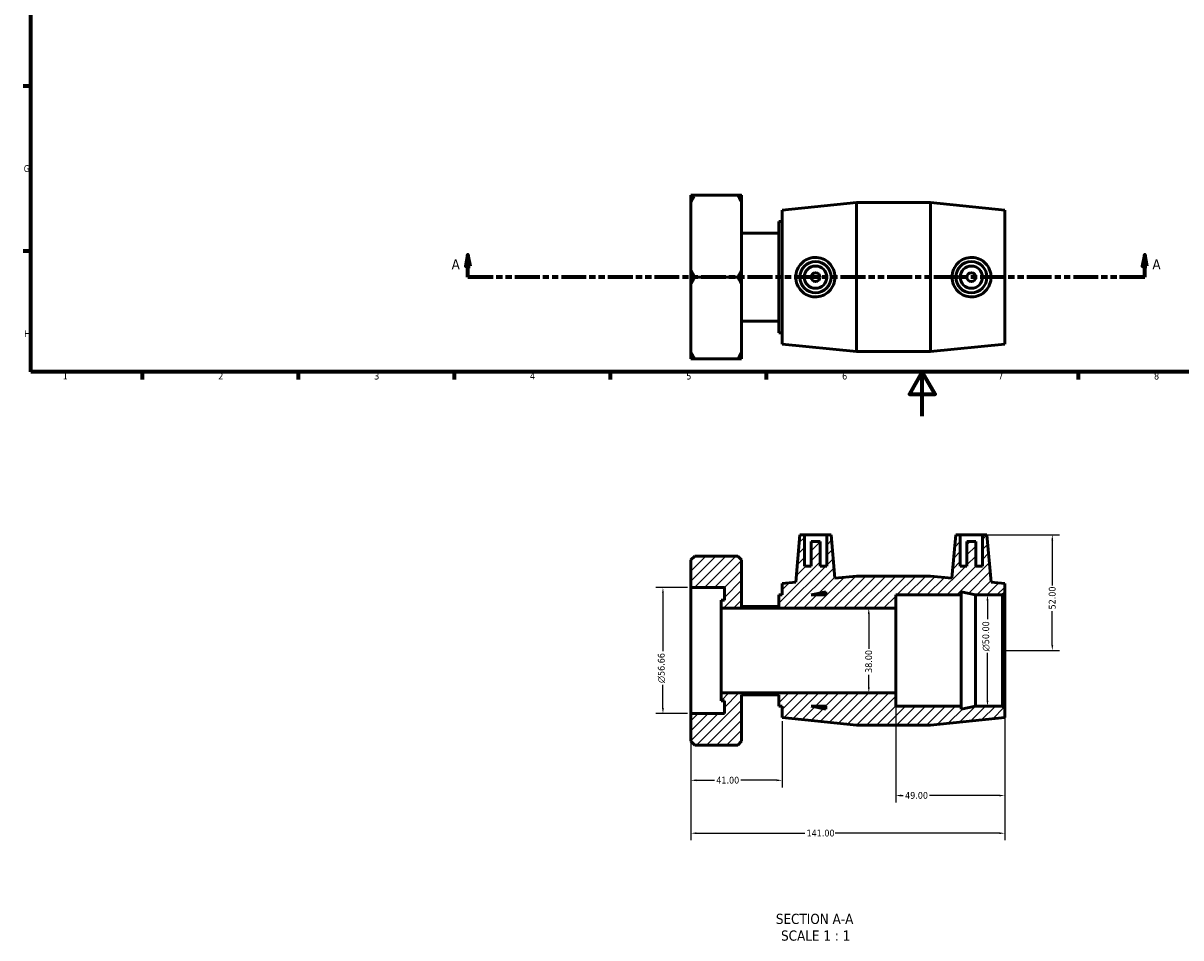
# Model space of a CAD drawing. Header units: millimetres. Extents: x 0 to 900, y -235 to 642.
# Tile 1 of 3: x 17 to 537, y -235 to 177. Entities that reach past the tile are written whole.
import ezdxf

# ---------------------------------------------------------------- set-up
doc = ezdxf.new("R2010")
doc.units = ezdxf.units.MM
doc.linetypes.add('DOUBLE_DASH_CHAIN', pattern=[1.2403, 0.6614, -0.0827, 0.1654, -0.0827, 0.1654, -0.0827])
for name, color, linetype, lineweight in [('Border (ANSI)', 7, 'Continuous', 70), ('Dimension (ANSI)', 7, 'Continuous', 25), ('Hatch (ANSI)', 7, 'Continuous', 18), ('Section Line (ANSI)', 7, 'DOUBLE_DASH_CHAIN', 70), ('Symbol (ANSI)', 7, 'Continuous', 25), ('Visible (ANSI)', 7, 'Continuous', 50)]:
    doc.layers.add(name, color=color, linetype=linetype, lineweight=lineweight)
doc.styles.add('Label Text (ANSI)', font='tahoma.ttf')
doc.styles.add('Note Text (ANSI)', font='tahoma.ttf')
doc.dimstyles.new('Default - mm (ANSI)', dxfattribs={"dimtxt": 3.048, "dimasz": 2.5, "dimexe": 3.175, "dimexo": 1.6002, "dimgap": 0.8, "dimtad": 0, "dimtoh": 1, "dimrnd": 1e-08, "dimzin": 4, "dimdsep": 46, "dimtxsty": 'Note Text (ANSI)', "dimcen": 0.09, "dimdle": 10, "dimclrd": 256, "dimclre": 256, "dimclrt": 256, "dimadec": 1, "dimazin": 1, "dimtfac": 1, "dimtofl": 0, "dimtmove": 0, "dimatfit": 3, "dimfxl": 1, "dimtolj": 1, "dimtzin": 4, "dimlwd": -1, "dimlwe": -1, "dimarcsym": 0})

# ---------------------------------------------------------------- blocks, each defined once
blk = doc.blocks.new('Borders Default Border')
at = {"layer": 'Border (ANSI)'}
for p, q in [((20, 148.5), (16.55, 148.5)), ((20, 74.25), (16.55, 74.25)), ((70.08, 20), (70.08, 16.55)), ((140.17, 20), (140.17, 16.55)), ((210.25, 20), (210.25, 16.55)), ((280.33, 20), (280.33, 16.55)), ((350.42, 20), (350.42, 16.55)), ((490.58, 20), (490.58, 16.55))]:
    blk.add_line(p, q, dxfattribs=at)
at = {"layer": 'Border (ANSI)', "flags": 128}
for points in [[(20, 20), (20, 574), (821, 574), (821, 20), (20, 20)], [(420.5, 0), (420.5, 20), (414.73, 10), (426.27, 10), (420.5, 20)]]:
    blk.add_lwpolyline(points, dxfattribs=at)
at = {"layer": 'Border (ANSI)', "char_height": 3.05, "attachment_point": 7, "style": 'Note Text (ANSI)'}
for s, insert in [('G', (16.81, 109.79)), ('H', (16.97, 35.6)), ('1', (34.35, 16.55)), ('2', (104.2, 16.55)), ('3', (174.26, 16.49)), ('4', (244.23, 16.55)), ('5', (314.48, 16.49)), ('6', (384.49, 16.49)), ('7', (454.6, 16.55)), ('8', (524.63, 16.48))]:
    blk.add_mtext(s, dxfattribs=dict(at, insert=insert))
blk = doc.blocks.new('2dTransSection0')
at = {"layer": 'Section Line (ANSI)', "linetype": 'Continuous'}
for p, q in [((216.4, 72.56), (215.4, 67.56)), ((216.4, 67.56), (216.4, 72.56)), ((217.4, 67.56), (216.4, 72.56)), ((520.44, 72.56), (519.44, 67.56)), ((520.44, 67.56), (520.44, 72.56)), ((521.44, 67.56), (520.44, 72.56)), ((215.4, 67.56), (217.4, 67.56)), ((216.4, 62.56), (216.4, 67.56)), ((227.71, 62.56), (216.4, 62.56)), ((520.44, 62.56), (509.13, 62.56)), ((519.44, 67.56), (521.44, 67.56)), ((520.44, 62.56), (520.44, 67.56))]:
    blk.add_line(p, q, dxfattribs=at)
at = {"layer": 'Section Line (ANSI)', "linetype": 'DOUBLE_DASH_CHAIN', "ltscale": 16.858273}
blk.add_line((520.44, 62.56), (216.4, 62.56), dxfattribs=at)
at = {"layer": 'Section Line (ANSI)', "linetype": 'Continuous', "flags": 128}
for points in [[(217.4, 67.56), (216.4, 72.56), (215.4, 67.56), (217.4, 67.56)], [(521.44, 67.56), (520.44, 72.56), (519.44, 67.56), (521.44, 67.56)]]:
    blk.add_lwpolyline(points, dxfattribs=at)
at = {"layer": 'Section Line (ANSI)'}
for points in [[(217.4, 67.56), (216.4, 72.56), (215.4, 67.56), (217.4, 67.56)], [(521.44, 67.56), (520.44, 72.56), (519.44, 67.56), (521.44, 67.56)]]:
    blk.add_solid(points, dxfattribs=at)
at = {"layer": 'Section Line (ANSI)', "char_height": 4.57, "attachment_point": 7, "style": 'Label Text (ANSI)'}
for insert in [(209.04, 66.06), (523.91, 66.06)]:
    blk.add_mtext('A', dxfattribs=dict(at, insert=insert))
blk = doc.blocks.new('*D7')
at = {"layer": 'Defpoints', "color": 0, "transparency": 16777216}
for p in [(316.56, -77.01), (304, -133.67), (316.56, -133.67)]:
    blk.add_point(p, dxfattribs=at)
at = {"layer": 'Dimension (ANSI)', "transparency": 16777216}
for p, q in [((314.96, -77.01), (300.82, -77.01)), ((304, -79.51), (304, -105.54)), ((304, -131.17), (304, -120.72)), ((314.96, -133.67), (300.82, -133.67))]:
    blk.add_line(p, q, dxfattribs=at)
for points in [[(303.58, -79.51), (304.41, -79.51), (304, -77.01)], [(303.58, -131.17), (304.41, -131.17), (304, -133.67)]]:
    blk.add_solid(points, dxfattribs=at)
at = {"layer": 'Dimension (ANSI)', "transparency": 16777216, "insert": (301.71, -119.92), "char_height": 3.048, "attachment_point": 1, "rotation": 90, "style": 'Note Text (ANSI)'}
blk.add_mtext('\\A1;\\fAIGDT|b0|i0;\\H3.0480;\\ln\\fTahoma|b0|i0;\\H3.0480;56.66', dxfattribs=at)
blk = doc.blocks.new('*D8')
at = {"layer": 'Defpoints', "color": 0, "transparency": 16777216}
for p in [(447.56, -53.34), (456.56, -105.34), (478.93, -105.34)]:
    blk.add_point(p, dxfattribs=at)
at = {"layer": 'Dimension (ANSI)', "transparency": 16777216}
for p, q in [((449.16, -53.34), (482.1, -53.34)), ((478.93, -55.84), (478.93, -76.04)), ((478.93, -102.84), (478.93, -87.64)), ((458.16, -105.34), (482.1, -105.34))]:
    blk.add_line(p, q, dxfattribs=at)
for points in [[(478.51, -55.84), (479.34, -55.84), (478.93, -53.34)], [(478.51, -102.84), (479.34, -102.84), (478.93, -105.34)]]:
    blk.add_solid(points, dxfattribs=at)
at = {"layer": 'Dimension (ANSI)', "transparency": 16777216, "insert": (477.34, -86.84), "char_height": 3.048, "attachment_point": 1, "rotation": 90, "style": 'Note Text (ANSI)'}
blk.add_mtext('\\A1;52.00', dxfattribs=at)
blk = doc.blocks.new('*D9')
at = {"layer": 'Defpoints', "color": 0, "transparency": 16777216}
for p in [(449.8, -80.34), (456.56, -80.34), (456.56, -130.34)]:
    blk.add_point(p, dxfattribs=at)
at = {"layer": 'Dimension (ANSI)', "transparency": 16777216}
for p, q in [((454.96, -80.34), (446.62, -80.34)), ((449.8, -82.84), (449.8, -91.27)), ((449.8, -127.84), (449.8, -106.42)), ((454.96, -130.34), (446.62, -130.34))]:
    blk.add_line(p, q, dxfattribs=at)
for points in [[(449.38, -82.84), (450.22, -82.84), (449.8, -80.34)], [(449.38, -127.84), (450.22, -127.84), (449.8, -130.34)]]:
    blk.add_solid(points, dxfattribs=at)
at = {"layer": 'Dimension (ANSI)', "transparency": 16777216, "insert": (447.51, -105.62), "char_height": 3.048, "attachment_point": 1, "rotation": 90, "style": 'Note Text (ANSI)'}
blk.add_mtext('\\A1;\\fAIGDT|b0|i0;\\H3.0480;\\ln\\fTahoma|b0|i0;\\H3.0480;50.00', dxfattribs=at)
blk = doc.blocks.new('*D10')
at = {"layer": 'Defpoints', "color": 0, "transparency": 16777216}
for p in [(396.48, -86.34), (396.48, -124.34), (396.48, -124.34)]:
    blk.add_point(p, dxfattribs=at)
at = {"layer": 'Dimension (ANSI)', "transparency": 16777216}
for p, q in [((396.48, -88.84), (396.48, -104.52)), ((396.48, -121.84), (396.48, -116.17))]:
    blk.add_line(p, q, dxfattribs=at)
for points in [[(396.07, -88.84), (396.9, -88.84), (396.48, -86.34)], [(396.07, -121.84), (396.9, -121.84), (396.48, -124.34)]]:
    blk.add_solid(points, dxfattribs=at)
at = {"layer": 'Dimension (ANSI)', "transparency": 16777216, "insert": (394.89, -115.37), "char_height": 3.048, "attachment_point": 1, "rotation": 90, "style": 'Note Text (ANSI)'}
blk.add_mtext('\\A1;38.00', dxfattribs=at)
blk = doc.blocks.new('*D11')
at = {"layer": 'Defpoints', "color": 0, "transparency": 16777216}
for p in [(316.56, -133.67), (457.56, -131.34), (316.56, -187.46)]:
    blk.add_point(p, dxfattribs=at)
at = {"layer": 'Dimension (ANSI)', "transparency": 16777216}
for p, q in [((457.56, -132.94), (457.56, -190.63)), ((316.56, -135.27), (316.56, -190.63)), ((319.06, -187.46), (367.72, -187.46)), ((455.06, -187.46), (381.4, -187.46))]:
    blk.add_line(p, q, dxfattribs=at)
for points in [[(319.06, -187.04), (319.06, -187.87), (316.56, -187.46)], [(455.06, -187.04), (455.06, -187.87), (457.56, -187.46)]]:
    blk.add_solid(points, dxfattribs=at)
at = {"layer": 'Dimension (ANSI)', "transparency": 16777216, "insert": (368.52, -185.87), "char_height": 3.048, "attachment_point": 1, "style": 'Note Text (ANSI)'}
blk.add_mtext('\\A1;141.00', dxfattribs=at)
blk = doc.blocks.new('*D12')
at = {"layer": 'Defpoints', "color": 0, "transparency": 16777216}
for p in [(408.56, -124.34), (457.56, -131.34), (408.56, -170.52)]:
    blk.add_point(p, dxfattribs=at)
at = {"layer": 'Dimension (ANSI)', "transparency": 16777216}
for p, q in [((408.56, -125.94), (408.56, -173.7)), ((457.56, -132.94), (457.56, -173.7)), ((411.06, -170.52), (411.98, -170.52)), ((455.06, -170.52), (423.75, -170.52))]:
    blk.add_line(p, q, dxfattribs=at)
for points in [[(411.06, -170.1), (411.06, -170.94), (408.56, -170.52)], [(455.06, -170.1), (455.06, -170.94), (457.56, -170.52)]]:
    blk.add_solid(points, dxfattribs=at)
at = {"layer": 'Dimension (ANSI)', "transparency": 16777216, "insert": (412.78, -168.93), "char_height": 3.048, "attachment_point": 1, "style": 'Note Text (ANSI)'}
blk.add_mtext('\\A1;49.00', dxfattribs=at)
blk = doc.blocks.new('*D13')
at = {"layer": 'Defpoints', "color": 0, "transparency": 16777216}
for p in [(316.56, -133.67), (357.56, -135.49), (316.56, -163.67)]:
    blk.add_point(p, dxfattribs=at)
at = {"layer": 'Dimension (ANSI)', "transparency": 16777216}
for p, q in [((316.56, -135.27), (316.56, -166.85)), ((357.56, -137.09), (357.56, -166.85)), ((319.06, -163.67), (327.17, -163.67)), ((355.06, -163.67), (338.94, -163.67))]:
    blk.add_line(p, q, dxfattribs=at)
for points in [[(319.06, -163.25), (319.06, -164.09), (316.56, -163.67)], [(355.06, -163.25), (355.06, -164.09), (357.56, -163.67)]]:
    blk.add_solid(points, dxfattribs=at)
at = {"layer": 'Dimension (ANSI)', "transparency": 16777216, "insert": (327.97, -162.08), "char_height": 3.048, "attachment_point": 1, "style": 'Note Text (ANSI)'}
blk.add_mtext('\\A1;41.00', dxfattribs=at)

msp = doc.modelspace()

# ---------------------------------------------------------------- hatches: boundary and pattern name
at = {"layer": 'Hatch (ANSI)'}
h = msp.add_hatch(dxfattribs=at)
h.set_pattern_fill('ANSI31', color=256, scale=25.4, style=0)
h.set_pattern_definition([(45, (0, 0), (-2.245064, 2.245064), [])])
h.paths.add_polyline_path([(424.225, -71.843), (390.892, -71.843), (381.262, -72.811), (379.559, -53.343), (377.559, -53.343), (377.559, -67.343), (374.559, -67.343), (374.559, -56.343), (370.559, -56.343), (370.559, -67.343), (367.559, -67.343), (367.559, -53.343), (365.559, -53.343), (363.701, -74.576), (357.559, -75.193), (357.559, -80.343), (356.055, -80.343), (356.055, -85.513), (339.336, -85.513), (339.336, -64.551), (337.637, -62.851), (318.258, -62.851), (316.559, -64.551), (316.559, -77.015), (331.592, -77.015), (331.592, -82.68), (330.089, -82.68), (330.089, -86.343), (408.559, -86.343), (408.559, -80.343), (437.959, -80.343), (437.959, -78.954), (444.492, -80.343), (456.559, -80.343), (457.559, -79.343), (457.559, -75.193), (451.416, -74.576), (449.559, -53.343), (447.559, -53.343), (447.559, -67.343), (444.559, -67.343), (444.559, -56.343), (440.559, -56.343), (440.559, -67.343), (437.559, -67.343), (437.559, -53.343), (435.559, -53.343), (433.855, -72.811)])
h.paths.add_polyline_path([(370.625, -80.343), (377.159, -78.954), (377.159, -80.343)], flags=0)
h.paths.add_polyline_path([(390.892, -138.843), (424.225, -138.843), (457.559, -135.493), (457.559, -131.343), (456.559, -130.343), (444.492, -130.343), (437.959, -131.732), (437.959, -130.343), (408.559, -130.343), (408.559, -124.343), (330.089, -124.343), (330.089, -128.005), (331.592, -128.005), (331.592, -133.671), (316.559, -133.671), (316.559, -146.135), (318.258, -147.835), (337.637, -147.835), (339.336, -146.135), (339.336, -125.172), (356.055, -125.172), (356.055, -130.343), (357.559, -130.343), (357.559, -135.493)])
h.paths.add_polyline_path([(377.159, -131.732), (370.625, -130.343), (377.159, -130.343)], flags=0)

# ---------------------------------------------------------------- linework, layer by layer
at = {"layer": 'Visible (ANSI)'}
for p, q in [((316.559, 96.207), (316.559, 99.362)), ((337.637, 99.362), (318.258, 99.362)), ((339.336, 99.362), (339.336, 96.207)), ((316.559, 65.719), (316.559, 96.207)), ((339.336, 96.207), (339.336, 65.719)), ((357.559, 92.713), (390.892, 96.063)), ((390.892, 29.063), (390.892, 96.063)), ((390.892, 96.063), (424.225, 96.063)), ((424.225, 29.063), (424.225, 96.063)), ((457.559, 92.713), (424.225, 96.063)), ((357.559, 32.413), (357.559, 92.713)), ((457.559, 32.413), (457.559, 92.713)), ((356.055, 37.563), (356.055, 87.563)), ((356.055, 87.563), (357.559, 87.563)), ((339.336, 82.393), (356.055, 82.393)), ((316.559, 59.407), (316.559, 65.719)), ((337.637, 62.563), (318.258, 62.563)), ((339.336, 65.719), (339.336, 59.407)), ((316.559, 28.92), (316.559, 59.407)), ((339.336, 59.407), (339.336, 28.92)), ((339.336, 42.734), (356.055, 42.734)), ((356.055, 37.563), (357.559, 37.563)), ((357.559, 32.413), (390.892, 29.063)), ((457.559, 32.413), (424.225, 29.063)), ((316.559, 25.764), (316.559, 28.92)), ((339.336, 28.92), (339.336, 25.764)), ((390.892, 29.063), (424.225, 29.063)), ((318.258, 25.764), (337.637, 25.764)), ((365.559, -53.343), (363.701, -74.576)), ((367.559, -53.343), (365.559, -53.343)), ((367.559, -67.343), (367.559, -53.343)), ((367.559, -53.343), (377.559, -53.343)), ((374.559, -56.343), (370.559, -56.343)), ((370.559, -56.343), (370.559, -67.343)), ((374.559, -67.343), (374.559, -56.343)), ((379.559, -53.343), (377.559, -53.343)), ((377.559, -53.343), (377.559, -67.343)), ((381.262, -72.811), (379.559, -53.343)), ((435.559, -53.343), (433.855, -72.811)), ((437.559, -53.343), (435.559, -53.343)), ((437.559, -67.343), (437.559, -53.343)), ((437.559, -53.343), (447.559, -53.343)), ((444.559, -56.343), (440.559, -56.343)), ((440.559, -56.343), (440.559, -67.343)), ((444.559, -67.343), (444.559, -56.343)), ((449.559, -53.343), (447.559, -53.343)), ((447.559, -53.343), (447.559, -67.343)), ((451.416, -74.576), (449.559, -53.343)), ((318.258, -62.851), (316.559, -64.551)), ((316.559, -64.551), (316.559, -77.015)), ((337.637, -62.851), (318.258, -62.851)), ((339.336, -64.551), (337.637, -62.851)), ((339.336, -85.513), (339.336, -64.551)), ((370.559, -67.343), (367.559, -67.343)), ((377.559, -67.343), (374.559, -67.343)), ((440.559, -67.343), (437.559, -67.343)), ((447.559, -67.343), (444.559, -67.343)), ((390.892, -71.843), (381.262, -72.811)), ((424.225, -71.843), (390.892, -71.843)), ((433.855, -72.811), (424.225, -71.843)), ((316.559, -77.015), (331.592, -77.015)), ((316.559, -133.671), (316.559, -77.015)), ((331.592, -77.015), (331.592, -82.68)), ((363.701, -74.576), (357.559, -75.193)), ((357.559, -75.193), (357.559, -80.343)), ((457.559, -75.193), (451.416, -74.576)), ((457.559, -79.343), (457.559, -75.193)), ((331.592, -82.68), (330.089, -82.68)), ((330.089, -82.68), (330.089, -86.343)), ((357.559, -80.343), (356.055, -80.343)), ((356.055, -80.343), (356.055, -85.513)), ((370.625, -80.343), (377.159, -78.954)), ((377.159, -80.343), (370.625, -80.343)), ((377.159, -78.954), (377.159, -80.343)), ((408.559, -86.343), (408.559, -80.343)), ((408.559, -80.343), (437.959, -80.343)), ((437.959, -80.343), (437.959, -78.954)), ((437.959, -78.954), (444.492, -80.343)), ((437.959, -130.343), (437.959, -80.343)), ((444.492, -80.343), (456.559, -80.343)), ((444.492, -130.343), (444.492, -80.343)), ((456.559, -80.343), (457.559, -79.343)), ((456.559, -80.343), (456.559, -130.343)), ((457.559, -131.343), (457.559, -79.343)), ((330.089, -86.343), (408.559, -86.343)), ((330.089, -124.343), (330.089, -86.343)), ((356.055, -85.513), (339.336, -85.513)), ((408.559, -124.343), (408.559, -86.343)), ((408.559, -124.343), (330.089, -124.343)), ((330.089, -124.343), (330.089, -128.005)), ((408.559, -130.343), (408.559, -124.343)), ((330.089, -128.005), (331.592, -128.005)), ((331.592, -128.005), (331.592, -133.671)), ((339.336, -146.135), (339.336, -125.172)), ((339.336, -125.172), (356.055, -125.172)), ((356.055, -125.172), (356.055, -130.343)), ((331.592, -133.671), (316.559, -133.671)), ((316.559, -133.671), (316.559, -146.135)), ((356.055, -130.343), (357.559, -130.343)), ((357.559, -130.343), (357.559, -135.493)), ((377.159, -131.732), (370.625, -130.343)), ((370.625, -130.343), (377.159, -130.343)), ((377.159, -130.343), (377.159, -131.732)), ((437.959, -130.343), (408.559, -130.343)), ((444.492, -130.343), (437.959, -131.732)), ((437.959, -131.732), (437.959, -130.343)), ((456.559, -130.343), (444.492, -130.343)), ((457.559, -131.343), (456.559, -130.343)), ((457.559, -135.493), (457.559, -131.343)), ((357.559, -135.493), (390.892, -138.843)), ((390.892, -138.843), (424.225, -138.843)), ((424.225, -138.843), (457.559, -135.493)), ((316.559, -146.135), (318.258, -147.835)), ((337.637, -147.835), (318.258, -147.835)), ((337.637, -147.835), (339.336, -146.135))]:
    msp.add_line(p, q, dxfattribs=at)
for centre, radius in [((372.559, 62.563), 7), ((442.559, 62.563), 7), ((372.559, 62.563), 5), ((372.559, 62.563), 2), ((442.559, 62.563), 5), ((442.559, 62.563), 2)]:
    msp.add_circle(centre, radius, dxfattribs=at)
for points in [[(318.258, 99.362), (317.329, 99.362), (316.559, 99.362)], [(316.559, 96.207), (317.329, 97.752), (318.258, 99.362)], [(339.336, 99.362), (338.566, 99.362), (337.637, 99.362)], [(337.637, 99.362), (338.566, 97.752), (339.336, 96.207)], [(318.258, 62.563), (317.329, 64.173), (316.559, 65.719)], [(316.559, 59.407), (317.329, 60.953), (318.258, 62.563)], [(339.336, 65.719), (338.566, 64.173), (337.637, 62.563)], [(337.637, 62.563), (338.566, 60.953), (339.336, 59.407)], [(318.258, 25.764), (317.329, 27.374), (316.559, 28.92)], [(339.336, 28.92), (338.566, 27.374), (337.637, 25.764)], [(316.559, 25.764), (317.329, 25.764), (318.258, 25.764)], [(337.637, 25.764), (338.566, 25.764), (339.336, 25.764)]]:
    msp.add_rational_spline(points, [1, 1.00095849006, 1], degree=2, dxfattribs=at)
for points, knots in [([(372.233, 53.675), (371.15, 53.706), (369.999, 53.954), (367.892, 54.893), (366.936, 55.583), (365.429, 57.153), (364.777, 58.142), (363.913, 60.299), (363.701, 61.468), (363.701, 63.658), (363.913, 64.827), (364.777, 66.984), (365.429, 67.973), (366.936, 69.544), (367.892, 70.234), (369.999, 71.172), (371.15, 71.421), (373.385, 71.484), (374.605, 71.275), (376.838, 70.376), (377.852, 69.686), (379.437, 68.1), (380.121, 67.102), (381.034, 64.901), (381.262, 63.698), (381.262, 61.428), (381.034, 60.225), (380.121, 58.024), (379.437, 57.026), (377.852, 55.44), (376.838, 54.75), (374.605, 53.851), (373.385, 53.642), (372.233, 53.675)], [0, 0, 0, 0, 0.3262684, 0.3262684, 0.6525368, 0.6525368, 0.9810238, 0.9810238, 1.3095108, 1.3095108, 1.6379979, 1.6379979, 1.9664849, 1.9664849, 2.2927533, 2.2927533, 2.6190217, 2.6190217, 2.9664801, 2.9664801, 3.3139384, 3.3139384, 3.654349, 3.654349, 3.9947595, 3.9947595, 4.3351701, 4.3351701, 4.6755806, 4.6755806, 5.023039, 5.023039, 5.3704974, 5.3704974, 5.3704974, 5.3704974]), ([(442.885, 53.675), (441.732, 53.642), (440.512, 53.851), (438.279, 54.75), (437.265, 55.44), (435.68, 57.026), (434.996, 58.024), (434.083, 60.225), (433.855, 61.428), (433.855, 63.698), (434.083, 64.901), (434.996, 67.102), (435.68, 68.1), (437.265, 69.686), (438.279, 70.376), (440.512, 71.275), (441.732, 71.484), (443.967, 71.421), (445.118, 71.172), (447.226, 70.234), (448.182, 69.544), (449.688, 67.973), (450.341, 66.984), (451.204, 64.827), (451.416, 63.658), (451.416, 61.468), (451.204, 60.299), (450.341, 58.142), (449.688, 57.153), (448.182, 55.583), (447.226, 54.893), (445.118, 53.954), (443.967, 53.706), (442.885, 53.675)], [0, 0, 0, 0, 0.3474584, 0.3474584, 0.6949167, 0.6949167, 1.0353273, 1.0353273, 1.3757378, 1.3757378, 1.7161484, 1.7161484, 2.056559, 2.056559, 2.4040173, 2.4040173, 2.7514757, 2.7514757, 3.0777441, 3.0777441, 3.4040125, 3.4040125, 3.7324995, 3.7324995, 4.0609865, 4.0609865, 4.3894735, 4.3894735, 4.7179606, 4.7179606, 5.044229, 5.044229, 5.3704974, 5.3704974, 5.3704974, 5.3704974])]:
    msp.add_open_spline(points, degree=3, knots=knots, dxfattribs=at)

# ---------------------------------------------------------------- block references
msp.add_blockref('Borders Default Border', (0, 0))
at = {"layer": 'Section Line (ANSI)'}
msp.add_blockref('2dTransSection0', (0, 0), dxfattribs=at)

# ---------------------------------------------------------------- texts
at = {"layer": 'Symbol (ANSI)', "char_height": 4.572, "attachment_point": 7, "style": 'Label Text (ANSI)'}
for s, insert in [('SECTION A-A', (354.737, -228.341)), ('SCALE 1 : 1', (357.056, -235.854))]:
    msp.add_mtext(s, dxfattribs=dict(at, insert=insert))

# ---------------------------------------------------------------- dimensions: what is measured, and where the dimension line sits
at = {"layer": 'Dimension (ANSI)'}
for base, p1, p2, angle, override, picture, middle in [((478.926, -105.343), (447.559, -53.343), (456.559, -105.343), 90, {"dimtoh": 0, "dimdec": 2, "dimtp": 0, "dimtm": 0, "dimtdec": 2, "dimatfit": 1}, '*D8', (478.926, -81.843)), ((396.485, -124.343), (396.485, -86.343), (396.485, -124.343), 270, {"dimtoh": 0, "dimdec": 2, "dimse1": 1, "dimse2": 1, "dimtp": 0, "dimtm": 0, "dimtdec": 2, "dimatfit": 1}, '*D10', (396.485, -110.343)), ((408.559, -170.521), (457.559, -131.343), (408.559, -124.343), 180, {"dimtoh": 0, "dimdec": 2, "dimtp": 0, "dimtm": 0, "dimtdec": 2, "dimatfit": 1}, '*D12', (417.868, -170.521)), ((316.559, -187.456), (457.559, -131.343), (316.559, -133.671), 180, {"dimtoh": 0, "dimdec": 2, "dimtp": 0, "dimtm": 0, "dimtdec": 2, "dimatfit": 1}, '*D11', (374.559, -187.456)), ((316.559, -163.671), (357.559, -135.493), (316.559, -133.671), 180, {"dimtoh": 0, "dimdec": 2, "dimtp": 0, "dimtm": 0, "dimtdec": 2, "dimatfit": 1}, '*D13', (333.059, -163.671))]:
    dim = msp.add_linear_dim(base=base, p1=p1, p2=p2, angle=angle, dimstyle='Default - mm (ANSI)', override=override, dxfattribs=at)
    dim.commit()
    dim.dimension.update_dxf_attribs({"geometry": picture, "text_midpoint": middle, "dimtype": 160})
for base, p1, p2, picture, middle in [((303.998, -133.671), (316.559, -77.015), (316.559, -133.671), '*D7', (303.998, -113.128)), ((449.799, -80.343), (456.559, -130.343), (456.559, -80.343), '*D9', (449.799, -98.843))]:
    dim = msp.add_linear_dim(base=base, p1=p1, p2=p2, angle=90, text='\\fAIGDT|b0|i0;\\H3.0480;\\ln\\fTahoma|b0|i0;\\H3.0480;<>', dimstyle='Default - mm (ANSI)', override={"dimtoh": 0, "dimdec": 2, "dimtp": 0, "dimtm": 0, "dimtdec": 2, "dimatfit": 1}, dxfattribs=at)
    dim.commit()
    dim.dimension.update_dxf_attribs({"geometry": picture, "text_midpoint": middle, "dimtype": 160})

doc.saveas('drawing.dxf')
